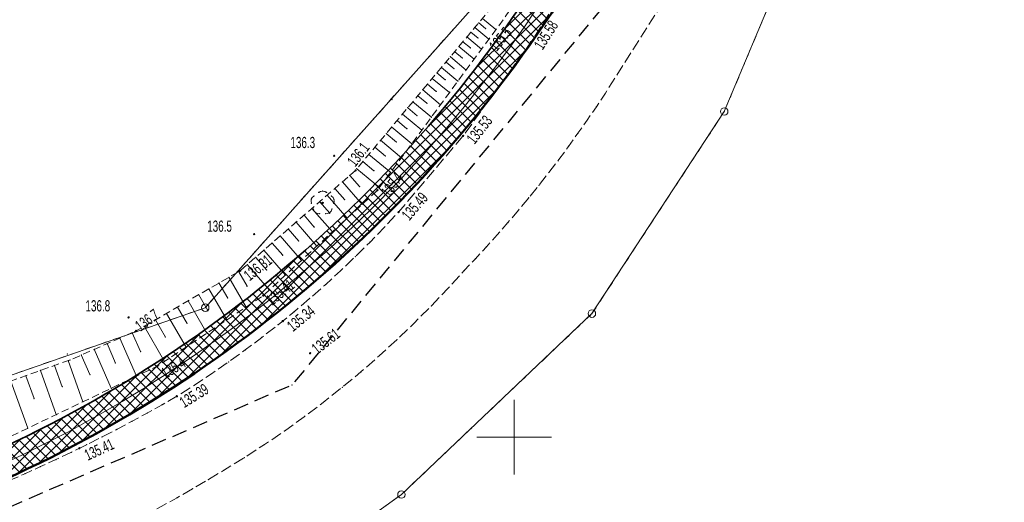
# Model space of a CAD drawing. Extents: x 6456700 to 6518119, y 5963420 to 5980059.
# Tile 81 of 256: x 6512036 to 6512102, y 5964295 to 5964327. Entities that reach past the tile are written whole.
import ezdxf
from ezdxf.enums import TextEntityAlignment as Align

# ---------------------------------------------------------------- set-up
doc = ezdxf.new("R2010")
doc.units = 0
doc.header["$MEASUREMENT"] = 0
for name, pattern in [('L_0_03', [1, 0.5, -0.5]), ('L_0_04', [1.5, 1, -0.5]), ('L_0_52', [1, 0.75, -0.25]), ('L_0_5A', [0.75, 0.5, -0.25])]:
    doc.linetypes.add(name, pattern=pattern)
doc.layers.get('0').update_dxf_attribs({"color": 2, "linetype": 'CONTINUOUS', "lineweight": 5})
for name, color, linetype, lineweight in [('000_Inne__niezydentyfikowane_', 7, 'CONTINUOUS', 18), ('18mm Kreska ciągła', 7, 'CONTINUOUS', 18), ('202_punkt_graniczny', 7, 'CONTINUOUS', 18), ('218_kontur_uzytku_gruntowego', 96, 'L_0_03', 18), ('219_dzialka_ewidencyjna', 7, 'CONTINUOUS', 18), ('35mm Ciągła', 7, 'CONTINUOUS', 35), ('50mm Kreska ciągła', 7, 'CONTINUOUS', 50), ('9mm Kreska ciągła', 252, 'CONTINUOUS', 9), ('drzewo_lisciaste', 7, 'CONTINUOUS', 18), ('jezdnia', 7, 'CONTINUOUS', 18), ('ogrodzenie_trwale', 7, 'CONTINUOUS', 18), ('pikieta_naturalna', 7, 'CONTINUOUS', 18), ('pikieta_naturalna_Atr2', 7, 'CONTINUOUS', 18), ('pikieta_sztuczna', 7, 'CONTINUOUS', 18), ('pikieta_sztuczna_Atr2', 7, 'CONTINUOUS', 18), ('siatka_krzyrzy', 7, 'CONTINUOUS', 18), ('skarpa_nieumocniona', 7, 'CONTINUOUS', 18), ('Zakres', 7, 'CONTINUOUS', 18)]:
    doc.layers.add(name, color=color, linetype=linetype, lineweight=lineweight)
doc.styles.get("Standard").update_dxf_attribs({"font": 'txt', "width": 0.75})

# ---------------------------------------------------------------- blocks, each defined once
blk = doc.blocks.new('mdcp_nowa')
at = {"layer": 'drzewo_lisciaste', "linetype": 'Continuous', "lineweight": 18, "true_color": 0x009900}
blk.add_hatch(color=94, dxfattribs=at).paths.add_polyline_path([(6494787.16, 5980765.65, 1), (6494787.16, 5980765.75, 1)])
at = {"layer": 'pikieta_naturalna', "linetype": 'Continuous', "lineweight": 18, "true_color": 0x000000}
for points in [[(6494787.93, 5980768.825, 1), (6494787.93, 5980768.915, 1)], [(6494789.36, 5980767.835, 1), (6494789.36, 5980767.925, 1)], [(6494790.83, 5980766.505, 1), (6494790.83, 5980766.595, 1)], [(6494782.57, 5980763.565, 1), (6494782.57, 5980763.655, 1)], [(6494774.15, 5980757.985, 1), (6494774.15, 5980758.075, 1)], [(6494774.66, 5980757.075, 1), (6494774.66, 5980757.165, 1)], [(6494776.07, 5980754.705, 1), (6494776.07, 5980754.795, 1)]]:
    blk.add_hatch(color=18, dxfattribs=at).paths.add_polyline_path(points)
at = {"layer": 'pikieta_sztuczna', "linetype": 'Continuous', "lineweight": 18, "true_color": 0x000000}
for points in [[(6494801.12, 5980776.425, 1), (6494801.12, 5980776.515, 1)], [(6494796.57, 5980770.145, 1), (6494796.57, 5980770.235, 1)], [(6494792.25, 5980765.045, 1), (6494792.25, 5980765.135, 1)], [(6494781.64, 5980761.115, 1), (6494781.64, 5980761.205, 1)], [(6494783.18, 5980759.445, 1), (6494783.18, 5980759.535, 1)], [(6494784.48, 5980757.735, 1), (6494784.48, 5980757.825, 1)], [(6494786.32, 5980755.575, 1), (6494786.32, 5980755.665, 1)], [(6494777.39, 5980752.695, 1), (6494777.39, 5980752.785, 1)], [(6494770.85, 5980749.205, 1), (6494770.85, 5980749.295, 1)]]:
    blk.add_hatch(color=18, dxfattribs=at).paths.add_polyline_path(points)
at = {"layer": '000_Inne__niezydentyfikowane_', "linetype": 'Continuous', "lineweight": 18, "flags": 128}
for points in [[(6494797.62, 5980777.77), (6494798.08, 5980777.39)], [(6494797.87, 5980778.07), (6494798.77, 5980777.32)], [(6494797.1, 5980777.15), (6494797.58, 5980776.75)], [(6494797.36, 5980777.47), (6494798.3, 5980776.68)], [(6494796.56, 5980776.51), (6494797.06, 5980776.09)], [(6494796.83, 5980776.84), (6494797.81, 5980776.02)], [(6494796.01, 5980775.84), (6494796.53, 5980775.41)], [(6494796.29, 5980776.18), (6494797.31, 5980775.33)], [(6494795.43, 5980775.15), (6494795.97, 5980774.7)], [(6494795.72, 5980775.5), (6494796.78, 5980774.61)], [(6494794.82, 5980774.42), (6494795.38, 5980773.96)], [(6494795.13, 5980774.79), (6494796.23, 5980773.87)], [(6494794.19, 5980773.67), (6494794.78, 5980773.18)], [(6494794.51, 5980774.05), (6494795.66, 5980773.1)], [(6494793.87, 5980773.29), (6494795.06, 5980772.29)], [(6494793.21, 5980772.49), (6494794.45, 5980771.45)], [(6494793.54, 5980772.89), (6494794.15, 5980772.38)], [(6494792.86, 5980772.08), (6494793.49, 5980771.55)], [(6494792.16, 5980771.23), (6494792.81, 5980770.68)], [(6494792.51, 5980771.66), (6494793.8, 5980770.58)], [(6494791.79, 5980770.79), (6494793.13, 5980769.67)], [(6494791.04, 5980769.9), (6494792.44, 5980768.73)], [(6494791.42, 5980770.35), (6494792.11, 5980769.78)], [(6494790.66, 5980769.43), (6494791.37, 5980768.84)], [(6494789.86, 5980768.48), (6494790.6, 5980767.86)], [(6494790.26, 5980768.96), (6494791.72, 5980767.75)], [(6494789.45, 5980767.99), (6494790.96, 5980766.73)], [(6494788.48, 5980767.11), (6494789.8, 5980765.6)], [(6494788.98, 5980767.55), (6494789.63, 5980766.8)], [(6494787.98, 5980766.68), (6494788.64, 5980765.91)], [(6494786.95, 5980765.79), (6494787.63, 5980765.01)], [(6494787.47, 5980766.23), (6494788.81, 5980764.69)], [(6494786.44, 5980765.33), (6494787.81, 5980763.76)], [(6494785.38, 5980764.42), (6494786.78, 5980762.81)], [(6494785.91, 5980764.88), (6494786.6, 5980764.08)], [(6494784.85, 5980763.96), (6494785.56, 5980763.14)], [(6494784.31, 5980763.49), (6494785.74, 5980761.85)], [(6494783.22, 5980762.54), (6494784.67, 5980760.87)], [(6494783.77, 5980763.01), (6494784.49, 5980762.19)], [(6494782.67, 5980762.05), (6494783.4, 5980761.21)], [(6494782.11, 5980761.57), (6494783.59, 5980759.86)], [(6494780.88, 5980760.72), (6494782.03, 5980758.72)], [(6494781.53, 5980761.09), (6494782.09, 5980760.12)], [(6494779.54, 5980759.94), (6494780.74, 5980757.87)], [(6494780.21, 5980760.34), (6494780.8, 5980759.32)], [(6494778.15, 5980759.14), (6494779.4, 5980756.97)], [(6494778.85, 5980759.55), (6494779.47, 5980758.49)], [(6494777.43, 5980758.72), (6494778.07, 5980757.62)], [(6494775.95, 5980757.87), (6494776.62, 5980756.71)], [(6494776.7, 5980758.3), (6494778.01, 5980756.04)], [(6494775.19, 5980757.43), (6494776.55, 5980755.07)], [(6494773.56, 5980756.64), (6494774.67, 5980754.08)], [(6494774.39, 5980757), (6494774.95, 5980755.74)], [(6494771.85, 5980755.89), (6494772.99, 5980753.28)], [(6494772.71, 5980756.27), (6494773.27, 5980754.97)], [(6494770.98, 5980755.51), (6494771.56, 5980754.19)], [(6494769.19, 5980754.81), (6494769.7, 5980753.38)], [(6494770.1, 5980755.13), (6494771.09, 5980752.37)], [(6494767.27, 5980754.12), (6494767.81, 5980752.59)], [(6494768.24, 5980754.47), (6494769.3, 5980751.51)], [(6494766.26, 5980753.76), (6494767.39, 5980750.6)]]:
    blk.add_lwpolyline(points, dxfattribs=at)
at = {"layer": '000_Inne__niezydentyfikowane_'}
for p in [(6494797.62, 5980777.77), (6494797.1, 5980777.15), (6494797.36, 5980777.47), (6494798.08, 5980777.39), (6494798.77, 5980777.32), (6494796.56, 5980776.51), (6494796.83, 5980776.84), (6494797.58, 5980776.75), (6494798.3, 5980776.68), (6494796.01, 5980775.84), (6494796.29, 5980776.18), (6494797.06, 5980776.09), (6494797.81, 5980776.02), (6494795.43, 5980775.15), (6494795.72, 5980775.5), (6494796.53, 5980775.41), (6494797.31, 5980775.33), (6494794.82, 5980774.42), (6494795.13, 5980774.79), (6494795.97, 5980774.7), (6494796.78, 5980774.61), (6494794.19, 5980773.67), (6494794.51, 5980774.05), (6494795.38, 5980773.96), (6494796.23, 5980773.87), (6494793.87, 5980773.29), (6494794.78, 5980773.18), (6494795.66, 5980773.1), (6494793.21, 5980772.49), (6494793.54, 5980772.89), (6494794.15, 5980772.38), (6494792.86, 5980772.08), (6494795.06, 5980772.29), (6494792.16, 5980771.23), (6494792.51, 5980771.66), (6494793.49, 5980771.55), (6494794.45, 5980771.45), (6494791.79, 5980770.79), (6494792.81, 5980770.68), (6494793.8, 5980770.58), (6494791.04, 5980769.9), (6494791.42, 5980770.35), (6494792.11, 5980769.78), (6494790.66, 5980769.43), (6494793.13, 5980769.67), (6494789.86, 5980768.48), (6494790.26, 5980768.96), (6494791.37, 5980768.84), (6494792.44, 5980768.73), (6494789.45, 5980767.99), (6494790.6, 5980767.86), (6494791.72, 5980767.75), (6494788.48, 5980767.11), (6494788.98, 5980767.55), (6494787.98, 5980766.68), (6494789.63, 5980766.8), (6494790.96, 5980766.73), (6494786.95, 5980765.79), (6494787.47, 5980766.23), (6494788.64, 5980765.91), (6494786.44, 5980765.33), (6494789.8, 5980765.6), (6494785.38, 5980764.42), (6494785.91, 5980764.88), (6494787.63, 5980765.01), (6494788.81, 5980764.69), (6494784.85, 5980763.96), (6494786.6, 5980764.08), (6494787.81, 5980763.76), (6494784.31, 5980763.49), (6494785.56, 5980763.14), (6494783.22, 5980762.54), (6494783.77, 5980763.01), (6494786.78, 5980762.81), (6494782.67, 5980762.05), (6494784.49, 5980762.19), (6494785.74, 5980761.85), (6494782.11, 5980761.57), (6494783.4, 5980761.21), (6494780.88, 5980760.72), (6494781.53, 5980761.09), (6494784.67, 5980760.87), (6494779.54, 5980759.94), (6494780.21, 5980760.34), (6494782.09, 5980760.12), (6494783.59, 5980759.86), (6494778.15, 5980759.14), (6494778.85, 5980759.55), (6494780.8, 5980759.32), (6494777.43, 5980758.72), (6494779.47, 5980758.49), (6494782.03, 5980758.72), (6494775.95, 5980757.87), (6494776.7, 5980758.3), (6494780.74, 5980757.87), (6494775.19, 5980757.43), (6494778.07, 5980757.62), (6494773.56, 5980756.64), (6494774.39, 5980757), (6494776.62, 5980756.71), (6494779.4, 5980756.97), (6494771.85, 5980755.89), (6494772.71, 5980756.27), (6494778.01, 5980756.04), (6494770.98, 5980755.51), (6494774.95, 5980755.74), (6494769.19, 5980754.81), (6494770.1, 5980755.13), (6494773.27, 5980754.97), (6494776.55, 5980755.07), (6494767.27, 5980754.12), (6494768.24, 5980754.47), (6494771.56, 5980754.19), (6494774.67, 5980754.08), (6494769.7, 5980753.38), (6494772.99, 5980753.28), (6494767.81, 5980752.59), (6494771.09, 5980752.37), (6494769.3, 5980751.51), (6494767.39, 5980750.6)]:
    blk.add_point(p, dxfattribs=at)
at = {"layer": '202_punkt_graniczny', "color": 7, "linetype": 'Continuous', "lineweight": 18}
for centre in [(6494814.08, 5980771.83), (6494779.29, 5980758.68), (6494805.21, 5980758.28), (6494792.44, 5980746.15)]:
    blk.add_circle(centre, 0.25, dxfattribs=at)
at = {"layer": '202_punkt_graniczny'}
for p in [(6494814.08, 5980771.83), (6494779.29, 5980758.68), (6494805.21, 5980758.28), (6494792.44, 5980746.15)]:
    blk.add_point(p, dxfattribs=at)
at = {"layer": '218_kontur_uzytku_gruntowego', "lineweight": 18, "flags": 128}
for points in [[(6494814.08, 5980771.83), (6494821.46, 5980789.38)], [(6494800.61, 5980782.6), (6494779.29, 5980758.68)], [(6494805.21, 5980758.28), (6494814.08, 5980771.83)], [(6494779.29, 5980758.68), (6494710.14, 5980734.66)], [(6494792.44, 5980746.15), (6494805.21, 5980758.28)], [(6494778.9, 5980736.45), (6494792.44, 5980746.15)]]:
    blk.add_lwpolyline(points, dxfattribs=at)
at = {"layer": '218_kontur_uzytku_gruntowego'}
for p in [(6494814.08, 5980771.83), (6494814.08, 5980771.83), (6494779.29, 5980758.68), (6494779.29, 5980758.68), (6494779.29, 5980758.68), (6494779.29, 5980758.68), (6494805.21, 5980758.28), (6494805.21, 5980758.28), (6494792.44, 5980746.15), (6494792.44, 5980746.15)]:
    blk.add_point(p, dxfattribs=at)
at = {"layer": '219_dzialka_ewidencyjna', "color": 3, "linetype": 'Continuous', "lineweight": 18, "flags": 128}
for points in [[(6494821.46, 5980789.38), (6494814.08, 5980771.83)], [(6494800.61, 5980782.6), (6494779.29, 5980758.68)], [(6494814.08, 5980771.83), (6494805.21, 5980758.28)], [(6494710.14, 5980734.66), (6494779.29, 5980758.68)], [(6494805.21, 5980758.28), (6494792.44, 5980746.15)], [(6494792.44, 5980746.15), (6494778.9, 5980736.45)]]:
    blk.add_lwpolyline(points, dxfattribs=at)
at = {"layer": '219_dzialka_ewidencyjna', "color": 3}
for p in [(6494814.08, 5980771.83), (6494814.08, 5980771.83), (6494779.29, 5980758.68), (6494779.29, 5980758.68), (6494805.21, 5980758.28), (6494805.21, 5980758.28), (6494792.44, 5980746.15), (6494792.44, 5980746.15)]:
    blk.add_point(p, dxfattribs=at)
at = {"layer": 'drzewo_lisciaste', "color": 94, "linetype": 'Continuous', "lineweight": 18}
blk.add_circle((6494787.16, 5980765.7), 0.05, dxfattribs=at)
at = {"layer": 'drzewo_lisciaste', "color": 94, "linetype": 'Continuous', "lineweight": 13}
for centre, start, end in [((6494787.16, 5980766.1), 49.272, 130.728), ((6494786.78, 5980765.824), 121.308, 202.548), ((6494787.54, 5980765.824), 337.452, 58.692), ((6494786.925, 5980765.376), 193.221, 274.871), ((6494787.395, 5980765.376), 265.129, 346.779)]:
    blk.add_arc(centre, 0.4, start, end, dxfattribs=at)
at = {"layer": 'drzewo_lisciaste'}
for p in [(6494786.899, 5980766.403), (6494787.16, 5980766.5), (6494787.421, 5980766.403), (6494786.4, 5980765.948), (6494786.572, 5980766.166), (6494787.748, 5980766.166), (6494787.92, 5980765.948), (6494786.411, 5980765.671), (6494786.536, 5980765.285), (6494787.16, 5980765.7), (6494787.784, 5980765.285), (6494787.909, 5980765.671), (6494786.69, 5980765.052), (6494786.959, 5980764.977), (6494787.361, 5980764.977), (6494787.63, 5980765.052)]:
    blk.add_point(p, dxfattribs=at)
at = {"layer": 'jezdnia', "color": 7, "linetype": 'L_0_52', "lineweight": 18, "flags": 128}
blk.add_lwpolyline([(6494800.98, 5980766.05), (6494800.28, 5980765.21), (6494799.58, 5980764.38), (6494798.86, 5980763.57), (6494798.14, 5980762.76), (6494797.4, 5980761.96), (6494796.65, 5980761.17), (6494795.56, 5980759.97), (6494794.45, 5980758.8), (6494793.3, 5980757.65), (6494792.14, 5980756.53), (6494790.94, 5980755.44), (6494789.72, 5980754.37), (6494788.47, 5980753.34), (6494787.2, 5980752.33), (6494785.91, 5980751.36), (6494784.6, 5980750.41), (6494783.26, 5980749.5), (6494781.9, 5980748.62), (6494780.52, 5980747.77), (6494779.49, 5980747.15), (6494778.44, 5980746.54), (6494777.4, 5980745.94), (6494776.34, 5980745.36), (6494775.28, 5980744.78), (6494774.21, 5980744.23), (6494773.13, 5980743.68), (6494772.05, 5980743.15), (6494770.96, 5980742.63), (6494769.86, 5980742.12), (6494768.76, 5980741.63), (6494767.65, 5980741.15), (6494766.54, 5980740.68), (6494754.8, 5980736.16), (6494735.09, 5980729.04), (6494724.78, 5980724.36), (6494723.57, 5980723.74), (6494722.37, 5980723.09), (6494721.19, 5980722.42), (6494720.02, 5980721.72), (6494718.86, 5980721.01), (6494717.72, 5980720.27), (6494716.59, 5980719.51), (6494715.47, 5980718.73), (6494714.37, 5980717.93), (6494713.29, 5980717.1), (6494712.22, 5980716.26), (6494711.16, 5980715.4), (6494710.13, 5980714.51), (6494709.11, 5980713.61), (6494707.48, 5980712.2), (6494705.88, 5980710.76), (6494704.3, 5980709.3), (6494702.75, 5980707.8), (6494701.22, 5980706.28), (6494699.72, 5980704.74), (6494698.24, 5980703.17), (6494696.79, 5980701.57), (6494695.37, 5980699.95), (6494693.98, 5980698.31), (6494692.61, 5980696.64), (6494691.28, 5980694.95), (6494689.97, 5980693.24), (6494678.42, 5980678.9), (6494663.6, 5980660.49), (6494656.62, 5980651.14), (6494655.4, 5980649.55), (6494654.2, 5980647.93), (6494653.04, 5980646.3), (6494651.91, 5980644.64), (6494650.81, 5980642.95), (6494649.75, 5980641.25), (6494648.71, 5980639.53), (6494647.72, 5980637.79), (6494646.75, 5980636.02), (6494645.82, 5980634.24), (6494644.93, 5980632.44), (6494644.07, 5980630.63), (6494643.25, 5980628.8), (6494642.46, 5980626.95), (6494642.09, 5980625.98), (6494641.74, 5980625), (6494641.4, 5980624.01), (6494641.09, 5980623.02), (6494640.79, 5980622.02), (6494640.5, 5980621.01), (6494640.24, 5980620.01), (6494639.99, 5980618.99), (6494639.76, 5980617.98), (6494639.55, 5980616.96), (6494639.36, 5980615.93), (6494639.19, 5980614.9), (6494639.03, 5980613.87), (6494638.89, 5980612.84), (6494638.61, 5980611.3), (6494638.37, 5980609.75), (6494638.16, 5980608.19), (6494638, 5980606.63), (6494637.87, 5980605.07), (6494637.78, 5980603.5), (6494637.73, 5980601.93), (6494637.72, 5980600.36), (6494637.727, 5980600.016), (6494630.507, 5980602.343), (6494630.51, 5980602.97), (6494630.54, 5980604.31), (6494630.59, 5980605.65), (6494630.67, 5980606.99), (6494630.77, 5980608.32), (6494630.9, 5980609.66), (6494631.05, 5980610.99), (6494631.23, 5980612.32), (6494631.43, 5980613.64), (6494631.66, 5980614.96), (6494631.91, 5980616.28), (6494632.19, 5980617.59), (6494632.49, 5980618.9), (6494632.82, 5980620.2), (6494633.17, 5980621.49), (6494633.52, 5980622.8), (6494633.9, 5980624.09), (6494634.3, 5980625.39), (6494634.72, 5980626.67), (6494635.16, 5980627.95), (6494635.63, 5980629.21), (6494636.12, 5980630.47), (6494636.63, 5980631.72), (6494637.17, 5980632.96), (6494637.73, 5980634.19), (6494638.31, 5980635.41), (6494638.91, 5980636.62), (6494639.53, 5980637.82), (6494640.18, 5980639.01), (6494651.91, 5980654.89), (6494659.39, 5980664.48), (6494673.45, 5980682.25), (6494686.07, 5980698.81), (6494697.34, 5980711.93), (6494704.77, 5980718.76), (6494705.95, 5980719.62), (6494707.13, 5980720.47), (6494708.32, 5980721.31), (6494709.52, 5980722.13), (6494710.73, 5980722.95), (6494711.95, 5980723.75), (6494713.17, 5980724.54), (6494714.41, 5980725.31), (6494715.65, 5980726.08), (6494716.89, 5980726.83), (6494718.15, 5980727.57), (6494719.41, 5980728.3), (6494720.68, 5980729.01), (6494721.96, 5980729.71), (6494733.02, 5980734.84), (6494752.65, 5980741.77), (6494764.04, 5980746.21), (6494765.1, 5980746.65), (6494766.15, 5980747.09), (6494767.2, 5980747.55), (6494768.24, 5980748.02), (6494769.28, 5980748.5), (6494770.32, 5980748.99), (6494771.34, 5980749.49), (6494772.37, 5980750.01), (6494773.38, 5980750.53), (6494774.39, 5980751.07), (6494775.4, 5980751.61), (6494776.4, 5980752.17), (6494777.39, 5980752.74), (6494778.56, 5980753.48), (6494779.71, 5980754.25), (6494780.85, 5980755.04), (6494781.97, 5980755.85), (6494783.08, 5980756.68), (6494784.17, 5980757.53), (6494785.24, 5980758.41), (6494786.3, 5980759.3), (6494787.34, 5980760.22), (6494788.36, 5980761.15), (6494789.36, 5980762.11), (6494790.34, 5980763.08), (6494791.31, 5980764.08), (6494792.25, 5980765.09), (6494796.57, 5980770.19), (6494801.12, 5980776.47), (6494807.76, 5980786.96), (6494824.2, 5980815.58), (6494837.02, 5980838.19), (6494852.07, 5980864.69), (6494865.45, 5980888.16), (6494878.03, 5980909.37), (6494879.23, 5980911.4), (6494880.45, 5980913.41), (6494881.7, 5980915.41), (6494882.97, 5980917.4), (6494884.25, 5980919.37), (6494885.56, 5980921.33), (6494886.89, 5980923.28), (6494888.25, 5980925.21), (6494889.62, 5980927.12), (6494891.01, 5980929.02), (6494892.43, 5980930.91), (6494893.86, 5980932.78), (6494895.32, 5980934.63), (6494896.79, 5980936.47), (6494904.42, 5980944.79), (6494917.35, 5980957.18), (6494930.46, 5980968.66), (6494934.059, 5980971.777), (6494933.221, 5980963.181), (6494926.63, 5980957.35), (6494921.6, 5980952.87), (6494901.47, 5980932.34), (6494900.03, 5980930.62), (6494898.61, 5980928.88), (6494897.21, 5980927.13), (6494895.83, 5980925.35), (6494894.48, 5980923.57), (6494893.14, 5980921.76), (6494891.83, 5980919.94), (6494890.54, 5980918.1), (6494889.28, 5980916.25), (6494888.04, 5980914.38), (6494886.82, 5980912.49), (6494885.62, 5980910.59), (6494884.45, 5980908.68), (6494883.3, 5980906.75), (6494870.77, 5980885.48), (6494856.93, 5980861.45), (6494842.16, 5980835.5), (6494829.15, 5980812.43), (6494813, 5980783.94), (6494806.11, 5980773.06), (6494805.51, 5980772.15), (6494804.9, 5980771.26), (6494804.27, 5980770.37), (6494803.64, 5980769.49), (6494802.99, 5980768.61), (6494802.33, 5980767.75), (6494801.66, 5980766.89)], close=True, dxfattribs=at)
at = {"layer": 'jezdnia'}
for p in [(6494801.12, 5980776.47), (6494806.11, 5980773.06), (6494805.51, 5980772.15), (6494804.9, 5980771.26), (6494804.27, 5980770.37), (6494796.57, 5980770.19), (6494803.64, 5980769.49), (6494802.99, 5980768.61), (6494802.33, 5980767.75), (6494801.66, 5980766.89), (6494800.98, 5980766.05), (6494792.25, 5980765.09), (6494800.28, 5980765.21), (6494791.31, 5980764.08), (6494799.58, 5980764.38), (6494798.86, 5980763.57), (6494790.34, 5980763.08), (6494798.14, 5980762.76), (6494789.36, 5980762.11), (6494797.4, 5980761.96), (6494788.36, 5980761.15), (6494796.65, 5980761.17), (6494787.34, 5980760.22), (6494795.56, 5980759.97), (6494786.3, 5980759.3), (6494794.45, 5980758.8), (6494785.24, 5980758.41), (6494784.17, 5980757.53), (6494793.3, 5980757.65), (6494783.08, 5980756.68), (6494792.14, 5980756.53), (6494781.97, 5980755.85), (6494790.94, 5980755.44), (6494780.85, 5980755.04), (6494779.71, 5980754.25), (6494789.72, 5980754.37), (6494778.56, 5980753.48), (6494788.47, 5980753.34), (6494777.39, 5980752.74), (6494776.4, 5980752.17), (6494787.2, 5980752.33), (6494775.4, 5980751.61), (6494785.91, 5980751.36), (6494774.39, 5980751.07), (6494772.37, 5980750.01), (6494773.38, 5980750.53), (6494784.6, 5980750.41), (6494771.34, 5980749.49), (6494783.26, 5980749.5), (6494770.32, 5980748.99), (6494781.9, 5980748.62), (6494768.24, 5980748.02), (6494769.28, 5980748.5), (6494767.2, 5980747.55), (6494780.52, 5980747.77), (6494779.49, 5980747.15), (6494777.4, 5980745.94), (6494778.44, 5980746.54)]:
    blk.add_point(p, dxfattribs=at)
at = {"layer": 'ogrodzenie_trwale'}
for p in [(6494791.8, 5980772.63), (6494787.93, 5980768.87), (6494782.57, 5980763.61), (6494774.15, 5980758.03), (6494770.05, 5980755.58)]:
    blk.add_point(p, dxfattribs=at)
at = {"layer": 'pikieta_naturalna', "color": 7, "linetype": 'Continuous', "lineweight": 18}
for centre in [(6494787.93, 5980768.87), (6494789.36, 5980767.88), (6494790.83, 5980766.55), (6494782.57, 5980763.61), (6494774.15, 5980758.03), (6494774.66, 5980757.12), (6494776.07, 5980754.75)]:
    blk.add_circle(centre, 0.045, dxfattribs=at)
at = {"layer": 'pikieta_naturalna'}
for p in [(6494787.93, 5980768.87), (6494789.36, 5980767.88), (6494790.83, 5980766.55), (6494782.57, 5980763.61), (6494774.15, 5980758.03), (6494774.66, 5980757.12), (6494776.07, 5980754.75)]:
    blk.add_point(p, dxfattribs=at)
at = {"layer": 'pikieta_sztuczna', "color": 7, "linetype": 'Continuous', "lineweight": 18}
for centre in [(6494801.12, 5980776.47), (6494796.57, 5980770.19), (6494792.25, 5980765.09), (6494781.64, 5980761.16), (6494783.18, 5980759.49), (6494784.48, 5980757.78), (6494786.32, 5980755.62), (6494777.39, 5980752.74), (6494770.85, 5980749.25)]:
    blk.add_circle(centre, 0.045, dxfattribs=at)
at = {"layer": 'pikieta_sztuczna'}
for p in [(6494801.12, 5980776.47), (6494796.57, 5980770.19), (6494792.25, 5980765.09), (6494781.64, 5980761.16), (6494783.18, 5980759.49), (6494784.48, 5980757.78), (6494786.32, 5980755.62), (6494777.39, 5980752.74), (6494770.85, 5980749.25)]:
    blk.add_point(p, dxfattribs=at)
at = {"layer": 'siatka_krzyrzy', "linetype": 'Continuous', "lineweight": 18, "flags": 128}
for points in [[(6494800, 5980747.5), (6494800, 5980752.5)], [(6494797.5, 5980750), (6494802.5, 5980750)]]:
    blk.add_lwpolyline(points, dxfattribs=at)
at = {"layer": 'skarpa_nieumocniona', "color": 7, "linetype": 'L_0_5A', "lineweight": 18, "flags": 128}
blk.add_lwpolyline([(6494813.39, 5980800.96), (6494806.03, 5980787.96), (6494799.32, 5980778.06), (6494790.83, 5980766.55), (6494783.18, 5980759.49), (6494776.07, 5980754.75), (6494763, 5980748.5), (6494751.74, 5980744.04), (6494745.64, 5980741.83), (6494732.14, 5980736.8), (6494720.58, 5980732.51), (6494709.92, 5980726.8), (6494703.64, 5980722.32), (6494702.05, 5980722.83), (6494709.06, 5980728.05), (6494720.22, 5980736.62), (6494729.47, 5980742.95), (6494750.23, 5980748.65), (6494761.43, 5980752.03), (6494770.23, 5980755.18), (6494774.66, 5980757.12), (6494781.64, 5980761.16), (6494789.36, 5980767.88), (6494798.34, 5980778.64), (6494804.8, 5980788.58), (6494812.98, 5980803.24)], close=True, dxfattribs=at)
at = {"layer": 'skarpa_nieumocniona'}
for p in [(6494789.36, 5980767.88), (6494789.36, 5980767.88), (6494790.83, 5980766.55), (6494790.83, 5980766.55), (6494781.64, 5980761.16), (6494781.64, 5980761.16), (6494783.18, 5980759.49), (6494783.18, 5980759.49), (6494774.66, 5980757.12), (6494774.66, 5980757.12), (6494770.23, 5980755.18), (6494770.23, 5980755.18), (6494776.07, 5980754.75), (6494776.07, 5980754.75)]:
    blk.add_point(p, dxfattribs=at)
at = {"layer": 'Zakres', "linetype": 'L_0_04', "lineweight": 25, "flags": 128}
blk.add_lwpolyline([(6495113.77, 5985050.22), (6495121.12, 5984877.07), (6495125.76, 5984757.87), (6495129.89, 5984649.81), (6495141.08, 5984611.3), (6495145.77, 5984544.53), (6495147.36, 5984487.27), (6495157.22, 5984392.07), (6495162.95, 5984387.45), (6495180.24, 5984384.16), (6495229.5, 5984386.61), (6495251.65, 5984373.41), (6495258.77, 5984357.12), (6495255.44, 5984330.44), (6495250.77, 5984304.39), (6495252.21, 5984282.78), (6495255.46, 5984256.45), (6495254.94, 5984238.25), (6495266.4, 5984211), (6495277.24, 5984182.33), (6495294.2, 5984133.19), (6495300.94, 5984095.37), (6495313.24, 5984037.69), (6495317.44, 5983978.18), (6495300.35, 5983922.18), (6495282.35, 5983883.38), (6495266.21, 5983862.23), (6495242.03, 5983839.67), (6495211.11, 5983816.86), (6495158.26, 5983772.66), (6495130.6, 5983651.16), (6495116.31, 5983543.43), (6495129.51, 5983346.73), (6495134.58, 5983264.71), (6495139.64, 5983186.97), (6495193.25, 5983077.94), (6495199.2, 5983041.97), (6495206.23, 5983026), (6495208.96, 5983004.88), (6495202.27, 5982979.48), (6495202.42, 5982950.13), (6495209.35, 5982897.38), (6495215.97, 5982850.34), (6495228.6, 5982809.97), (6495226.85, 5982778.82), (6495225.04, 5982750.56), (6495220.26, 5982723.37), (6495226.54, 5982679.97), (6495206.06, 5982669.48), (6495192.68, 5982657.71), (6495184.57, 5982648.65), (6495174.78, 5982624.58), (6495164.23, 5982604.61), (6495150.7, 5982588.3), (6495137.69, 5982582.43), (6495118.26, 5982573.75), (6495100.35, 5982558.42), (6495090.36, 5982544.99), (6495075.87, 5982519.06), (6495060.83, 5982499.68), (6495049.41, 5982485.49), (6495035.07, 5982459.7), (6495006.7, 5982406.64), (6494980.89, 5982351.84), (6494944.35, 5982293.29), (6494925.72, 5982250.11), (6494905.2, 5982190.37), (6494898.43, 5982153.5), (6494879.51, 5982063.89), (6494864.14, 5981992.66), (6494816.93, 5981768.61), (6494777.79, 5981577.7), (6494739.84, 5981394.72), (6494718.65, 5981297.89), (6494716.45, 5981237.31), (6494738.62, 5981208.21), (6494776.48, 5981173.06), (6494817.16, 5981137.44), (6494847.63, 5981109.8), (6494877.39, 5981077.08), (6494912.75, 5981030.55), (6494916.06, 5981014.71), (6494903.86, 5980957.01), (6494916.13, 5980953.51), (6494892.32, 5980927.59), (6494850.7, 5980858.8), (6494806.81, 5980779.89), (6494785.1, 5980753.49), (6494715.22, 5980723.29), (6494679.96, 5980686.78), (6494651.35, 5980651.29), (6494549.14, 5980683.24), (6494511.84, 5980659.66), (6494443.61, 5980630.33), (6494428.78, 5980598.6), (6494431.58, 5980579.46), (6494420.56, 5980549.76), (6494416.45, 5980528.2), (6494403.86, 5980507.16), (6494388.89, 5980482.96), (6494365.32, 5980407.99), (6494335.67, 5980315.15), (6494332.29, 5980297.41), (6494335.1, 5980278.18), (6494347.25, 5980254.84), (6494336.79, 5980250.09), (6494300.04, 5980271.34), (6494320.8, 5980301.43), (6494336.81, 5980349.17), (6494344.85, 5980380.92), (6494360.85, 5980437.13), (6494374.18, 5980476.38), (6494386.14, 5980498.84), (6494403.02, 5980528.52), (6494411.33, 5980563.19), (6494420.84, 5980586.25), (6494420.25, 5980601.11), (6494434.95, 5980635.94), (6494446.75, 5980644.99), (6494465.77, 5980647.27), (6494513.02, 5980669.46), (6494507.85, 5980679.68), (6494547.89, 5980705.83), (6494570.06, 5980691.34), (6494636.17, 5980669.05), (6494706.14, 5980756.86), (6494742.78, 5980772.58), (6494798.53, 5980814.27), (6494826.12, 5980867.97), (6494849.57, 5980908.6), (6494845.35, 5980942.01), (6494853.94, 5980970.83), (6494891.08, 5980960.54), (6494890.11, 5980965.73), (6494903.94, 5981025.69), (6494869.98, 5981070.3), (6494770.97, 5981160.58), (6494728.18, 5981200.64), (6494706.13, 5981229.56), (6494707.94, 5981299.75), (6494728.84, 5981398.1), (6494767.06, 5981580.19), (6494806.17, 5981770.55), (6494854.36, 5981994.76), (6494869.73, 5982065.97), (6494888.61, 5982155.44), (6494891.67, 5982173.95), (6494895.82, 5982197.45), (6494916.38, 5982253.72), (6494935.47, 5982297.95), (6494954.97, 5982331.67), (6494972.09, 5982356.64), (6494997.76, 5982411.14), (6495026.29, 5982464.48), (6495041.09, 5982491.09), (6495052.99, 5982505.88), (6495067.51, 5982524.6), (6495081.94, 5982550.43), (6495092.99, 5982565.28), (6495112.86, 5982582.29), (6495133.59, 5982591.55), (6495144.48, 5982596.46), (6495155.87, 5982610.19), (6495165.7, 5982628.8), (6495175.96, 5982654.03), (6495185.62, 5982664.83), (6495200.4, 5982677.82), (6495212.49, 5982688.04), (6495209.64, 5982723.43), (6495215.22, 5982750.57), (6495216.87, 5982779.54), (6495218.31, 5982809.31), (6495206.86, 5982847.92), (6495199.44, 5982894.74), (6495192.11, 5982948.71), (6495190.16, 5982979.24), (6495183.47, 5983075.16), (6495129.79, 5983184.34), (6495124.6, 5983264.07), (6495119.53, 5983346.09), (6495106.27, 5983543.75), (6495120.74, 5983652.9), (6495148.75, 5983779.42), (6495204.15, 5983826.04), (6495273.41, 5983889.36), (6495288.53, 5983927.42), (6495300.83, 5983964.69), (6495303.91, 5983980.14), (6495301.32, 5984039.55), (6495291.1, 5984093.63), (6495284.5, 5984130.67), (6495267.84, 5984178.93), (6495257.12, 5984207.3), (6495244.96, 5984236.19), (6495244.79, 5984255.42), (6495242.25, 5984281.97), (6495240.71, 5984304.95), (6495245.55, 5984331.94), (6495248.51, 5984355.64), (6495243.77, 5984366.47), (6495226.98, 5984376.47), (6495179.54, 5984374.12), (6495158.61, 5984378.09), (6495147.7, 5984386.91), (6495137.38, 5984486.61), (6495135.78, 5984544.04), (6495131.18, 5984609.54), (6495119.95, 5984648.2), (6495115.76, 5984757.49), (6495111.12, 5984876.67), (6495103.73, 5985050.93), (6495109.36, 5985081.73), (6495120.41, 5985085.88)], close=True, dxfattribs=at)
at = {"layer": 'Zakres'}
blk.add_point((6494785.1, 5980753.49), dxfattribs=at)
at = {"layer": 'pikieta_naturalna_Atr2', "color": 7, "lineweight": 15, "width": 0.66}
for s, rotation, p in [('135.5', 49.9, (6494798.25, 5980776.3)), ('136.1', 52.5, (6494788.75, 5980768.53)), ('135.4', 53.9, (6494791.02, 5980766.48)), ('136.7', 36.2, (6494774.5, 5980757.66)), ('135.4', 31.2, (6494776.25, 5980754.54))]:
    blk.add_text(s, height=0.75, rotation=rotation, dxfattribs=at).set_placement(p, align=Align.TOP_LEFT)
for s, p in [('136.3', (6494785, 5980770.13)), ('136.5', (6494779.42, 5980764.52)), ('136.8', (6494771.26, 5980759.18))]:
    blk.add_text(s, height=0.75, dxfattribs=at).set_placement(p, align=Align.TOP_LEFT)
at = {"layer": 'pikieta_sztuczna_Atr2', "color": 7, "lineweight": 15, "width": 0.66}
for s, rotation, p in [('135.58', 57.7, (6494801.27, 5980776.31)), ('135.53', 52, (6494796.75, 5980770.05)), ('135.49', 49.5, (6494792.39, 5980764.95)), ('136.31', 38.8, (6494781.79, 5980761.02)), ('135.41', 38.8, (6494783.3, 5980759.37)), ('135.34', 39.5, (6494784.69, 5980757.61)), ('135.61', 37.9, (6494786.34, 5980756.11)), ('135.39', 31.7, (6494777.48, 5980752.57)), ('135.41', 24.6, (6494771.1, 5980749.09))]:
    blk.add_text(s, height=0.75, rotation=rotation, dxfattribs=at).set_placement(p, align=Align.TOP_LEFT)

msp = doc.modelspace()

# ---------------------------------------------------------------- block references
at = {"linetype": 'ByBlock'}
msp.add_blockref('mdcp_nowa', (17268.786, -16450.998), dxfattribs=at)

# ---------------------------------------------------------------- next in the draw order: hatches: boundary and pattern name
at = {"layer": '9mm Kreska ciągła'}
h = msp.add_hatch(dxfattribs=at)
h.set_pattern_fill('ANSI37', color=256, scale=4)
h.set_pattern_definition([(45, (6511919.29713, 5964205.80313), (-0.3535534, 0.3535534), []), (135, (6511919.29713, 5964205.80313), (-0.3535534, -0.3535534), [])])
edge = h.paths.add_edge_path()
edge.add_arc((6512161.116, 5964484.823), 3, 319.19731, 391.43138, ccw=False)
edge.add_arc((6512302.768, 5964368.68), 180.179, 140.67516, 150.2278)
edge.add_line((6512146.371, 5964458.149), (6512072.706, 5964329.641))
edge.add_arc((6511998.482, 5964375.659), 87.332, 292.18388, 328.20144, ccw=False)
edge.add_line((6512031.457, 5964294.792), (6512001.751, 5964283.857))
edge.add_arc((6512036.294, 5964190.013), 100, 110.20793, 142.70539)
edge.add_line((6511956.741, 5964250.604), (6511951.132, 5964243.24))
edge.add_line((6511951.132, 5964243.24), (6511943.519, 5964233.244))
edge.add_line((6511943.519, 5964233.244), (6511923.471, 5964207.866))
edge.add_arc((6511919.53, 5964210.598), 4.795, 267.2117, 325.26625, ccw=False)
edge.add_line((6511919.297, 5964205.809), (6511941.938, 5964234.47))
edge.add_line((6511941.938, 5964234.47), (6511949.542, 5964244.453))
edge.add_line((6511949.542, 5964244.453), (6511955.15, 5964251.816))
edge.add_arc((6512036.294, 5964190.013), 102, 470.20793, 502.70539, ccw=False)
edge.add_line((6512001.06, 5964285.734), (6512030.734, 5964296.657))
edge.add_arc((6511998.482, 5964375.659), 85.332, -67.79309, -31.82159)
edge.add_line((6512070.989, 5964330.666), (6512144.636, 5964459.143))
edge.add_arc((6512306.004, 5964366.643), 186, 499.92494, 510.17738, ccw=False)

# ---------------------------------------------------------------- next in the draw order: linework, layer by layer
at = {"layer": '18mm Kreska ciągła', "color": 4, "ltscale": 0.1}
msp.add_lwpolyline([(6512164.077, 5964485.309, 0.043996), (6512145.503, 5964458.646), (6512071.847, 5964330.153, -0.158361), (6512031.096, 5964295.724), (6512001.406, 5964284.796, 0.142755), (6511955.945, 5964251.21), (6511950.337, 5964243.847), (6511942.729, 5964233.857), (6511920.677, 5964205.942)], format="xyb", dxfattribs=at)
at = {"layer": '35mm Ciągła', "color": 6, "ltscale": 0.1}
msp.add_lwpolyline([(6512163.676, 5964486.388, 0.044765), (6512144.636, 5964459.143), (6512070.989, 5964330.666, -0.158257), (6512030.734, 5964296.657), (6512001.06, 5964285.734, 0.142755), (6511955.15, 5964251.816), (6511949.542, 5964244.453), (6511941.938, 5964234.47), (6511919.297, 5964205.809)], format="xyb", dxfattribs=at)
at = {"layer": '50mm Kreska ciągła', "color": 5, "ltscale": 0.1}
msp.add_lwpolyline([(6512163.387, 5964482.863, 0.041705), (6512146.371, 5964458.149), (6512072.706, 5964329.641, -0.158463), (6512031.457, 5964294.792), (6512001.751, 5964283.857, 0.142755), (6511956.741, 5964250.604), (6511951.132, 5964243.24), (6511943.519, 5964233.244), (6511923.101, 5964207.397)], format="xyb", dxfattribs=at)

doc.saveas('drawing.dxf')
